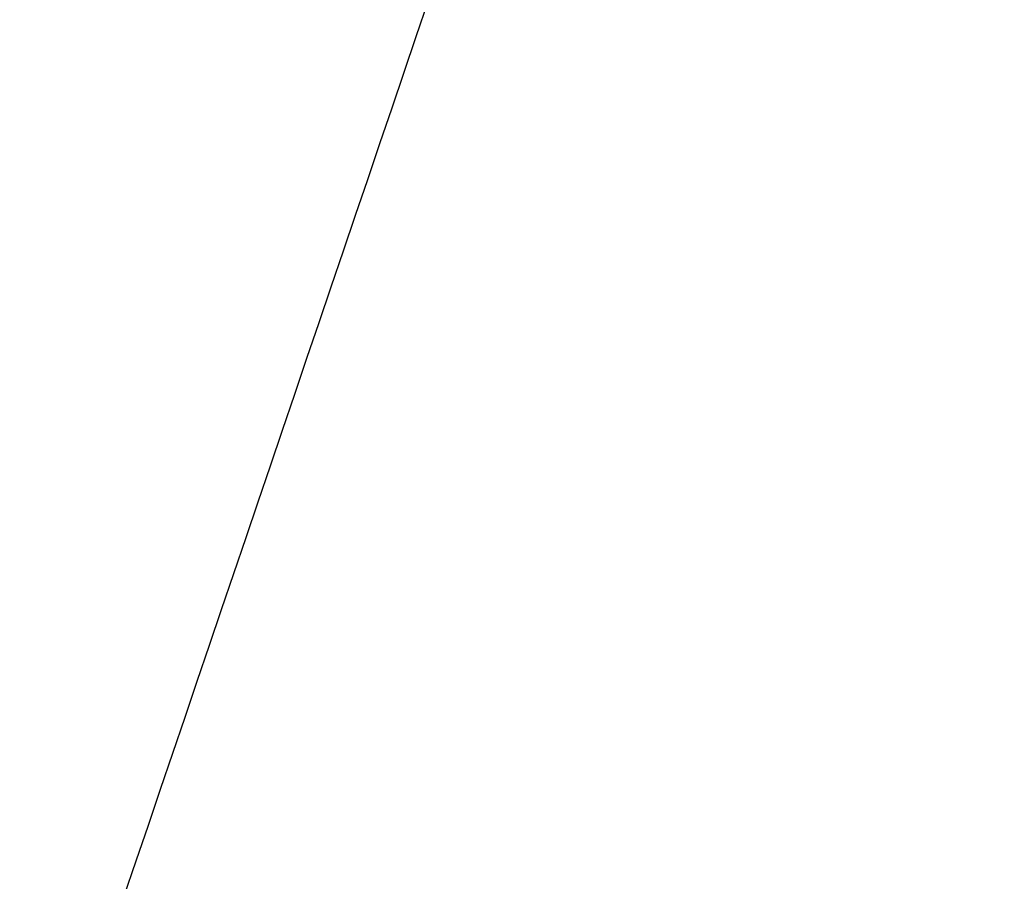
# Model space of a CAD drawing. Header units: millimetres. Extents: x 397 to 647, y -125 to 125.
# Tile 30 of 256: x 504.5 to 506.55, y -50.09 to -48.3. Entities that reach past the tile are written whole.
import ezdxf

# ---------------------------------------------------------------- set-up
doc = ezdxf.new("R2010")
doc.units = ezdxf.units.MM
doc.layers.add('Default', color=7, linetype='Continuous')

msp = doc.modelspace()

# ---------------------------------------------------------------- linework, layer by layer
at = {"layer": 'Default', "extrusion": (0, 0, -1)}
msp.add_circle((-521.7505, 0), 50, dxfattribs=at)
at = {"layer": 'Default'}
msp.add_open_spline([(490.5414, -91.8407, 120), (490.5298, -91.8748, 117.8526), (490.3996, -92.2578, 114.6912), (490.0814, -93.1942, 110.6341), (489.6802, -94.3748, 106.6141), (489.0703, -96.1696, 101.7525), (488.259, -98.5572, 96.1204), (487.4512, -100.9343, 90.6927), (486.7269, -103.0657, 85.5232), (486.2564, -104.4503, 81.5177), (485.9914, -105.2302, 78.5734), (485.899, -105.5019, 77.2039), (485.7826, -105.8445, 75.0611), (485.7166, -106.0389, 72.1962), (485.8687, -105.5912, 68.0388), (486.265, -104.425, 63.8607), (486.9119, -102.5213, 59.5882), (487.809, -99.8812, 55.2206), (488.9438, -96.5419, 50.7886), (490.294, -92.5686, 46.3261), (492.3446, -86.5341, 40.3681), (495.3021, -77.8311, 32.9499), (499.2334, -66.2624, 24.122), (503.0566, -55.0117, 15.8451), (505.4705, -47.9082, 10.4528), (506.5256, -44.8031, 8)], degree=3, knots=[-0.156287, -0.156287, -0.156287, -0.156287, 5.391708, 8.259528, 11.127349, 16.862989, 22.598629, 28.334269, 34.06991, 39.80555, 42.67337, 45.54119, 45.54119, 52.045095, 58.549, 65.052905, 71.55681, 78.060716, 84.564621, 91.068526, 97.572431, 110.580241, 123.588051, 136.595861, 147.239569, 147.239569, 147.239569, 147.239569], dxfattribs=at)

doc.saveas('drawing.dxf')
